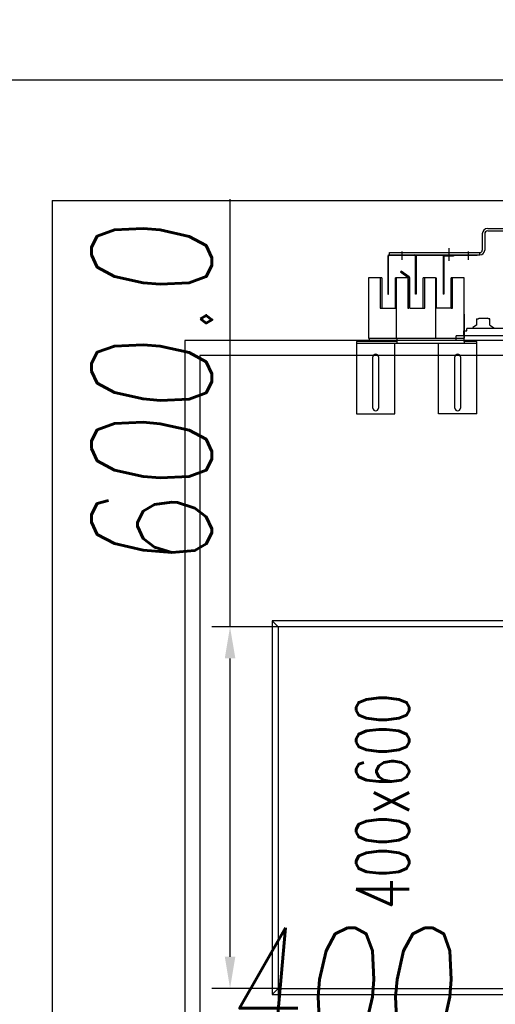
# Model space of a CAD drawing. Header units: millimetres. Extents: x 171 to 266814, y 44 to 350448.
# Tile 48 of 105: x 17703 to 18493, y 22524 to 24158. Entities that reach past the tile are written whole.
import ezdxf
from ezdxf.enums import TextEntityAlignment as Align

# ---------------------------------------------------------------- set-up
doc = ezdxf.new("R2010")
doc.units = ezdxf.units.MM
doc.header["$LTSCALE"] = 100
doc.layers.add('DIM_COMP_AUX', color=7, linetype='Continuous', plot=False)
for name, color, linetype in [('KOTY 50', 7, 'Continuous'), ('NOVÁ TENKÁ', 240, 'Continuous'), ('ŽB', 3, 'Continuous')]:
    doc.layers.add(name, color=color, linetype=linetype)
doc.styles.add('CS-ROMANS', font='romans.shx', dxfattribs={"width": 0.75, "oblique": 5})
doc.styles.add('ROMANS', font='romans.shx', dxfattribs={"width": 0.75, "oblique": 5, "height": 200})
doc.styles.add('Text0.7_romans', font='romans.shx', dxfattribs={"width": 0.7})
doc.dimstyles.new('A_KÓTA_50', dxfattribs={"dimtxt": 110, "dimasz": 2, "dimexe": 100, "dimexo": 1500, "dimgap": 40, "dimtad": 1, "dimrnd": 1, "dimdsep": 46, "dimtxsty": 'CS-ROMANS', "dimblk": 'KOT_CARA20', "dimcen": 45, "dimse1": 1, "dimse2": 1, "dimclrd": 256, "dimclre": 256, "dimclrt": 256, "dimadec": 0, "dimazin": 0, "dimtfac": 1, "dimtix": 1, "dimtmove": 2, "dimatfit": 3, "dimldrblk": 'OBLIQUE', "dimfxl": 100, "dimtolj": 1, "dimarcsym": 0})
doc.dimstyles.new('KONE_mm', dxfattribs={"dimscale": 15, "dimtxt": 3.5, "dimasz": 3.5, "dimexe": 2, "dimexo": 0, "dimgap": 2, "dimtad": 1, "dimdec": 0, "dimrnd": 0.01, "dimzin": 0, "dimdsep": 46, "dimtxsty": 'ROMANS', "dimsah": 1, "dimcen": 0, "dimclrd": 256, "dimclre": 256, "dimclrt": 256, "dimadec": 1, "dimazin": 3, "dimtfac": 1, "dimtdec": 0, "dimtmove": 0, "dimatfit": 3, "dimfxl": 1, "dimtolj": 1, "dimtzin": 0, "dimarcsym": 0})

# ---------------------------------------------------------------- blocks, each defined once
blk = doc.blocks.new('*D19')
at = {"layer": 'Defpoints', "color": 0, "transparency": 16777216}
for p in [(300, 1805.1), (-300, 1725), (300, 1725)]:
    blk.add_point(p, dxfattribs=at)
at = {"layer": 'DIM_COMP_AUX', "lineweight": -2, "transparency": 16777216}
for p, q in [((-300, 1725), (-300, 1835.1)), ((300, 1725), (300, 1835.1)), ((-247.5, 1805.1), (247.5, 1805.1)), ((300, 1805.1), (1009.5, 1805.1))]:
    blk.add_line(p, q, dxfattribs=at)
at = {"layer": 'DIM_COMP_AUX', "transparency": 16777216}
for points in [[(-247.5, 1813.8), (-247.5, 1796.3), (-300, 1805.1)], [(247.5, 1813.8), (247.5, 1796.3), (300, 1805.1)]]:
    blk.add_solid(points, dxfattribs=at)
at = {"layer": 'DIM_COMP_AUX', "transparency": 16777216, "insert": (681, 1935.1), "char_height": 200, "attachment_point": 5, "style": 'ROMANS'}
blk.add_mtext('\\A1;600.0', dxfattribs=at)
blk = doc.blocks.new('*D20')
at = {"layer": 'Defpoints', "color": 0, "transparency": 16777216}
for p in [(-429.8, 1725), (-300, 1725), (-300, 1325)]:
    blk.add_point(p, dxfattribs=at)
at = {"layer": 'DIM_COMP_AUX', "lineweight": -2, "transparency": 16777216}
for p, q in [((-300, 1725), (-459.8, 1725)), ((-429.8, 1377.5), (-429.8, 1672.5)), ((-300, 1325), (-459.8, 1325))]:
    blk.add_line(p, q, dxfattribs=at)
at = {"layer": 'DIM_COMP_AUX', "transparency": 16777216}
for points in [[(-421, 1672.5), (-438.5, 1672.5), (-429.8, 1725)], [(-421, 1377.5), (-438.5, 1377.5), (-429.8, 1325)]]:
    blk.add_solid(points, dxfattribs=at)
at = {"layer": 'DIM_COMP_AUX', "transparency": 16777216, "insert": (-299.8, 1525), "char_height": 200, "attachment_point": 5, "rotation": 270, "style": 'ROMANS'}
blk.add_mtext('\\A1;400.0', dxfattribs=at)
blk = doc.blocks.new('KOT_CARA20')
for p, q in [((0, 20), (0, -20)), ((0, 0), (14.14, 14.14)), ((0, 0), (-14.14, -14.14))]:
    blk.add_line(p, q)
blk = doc.blocks.new('*D195')
at = {"layer": 'Defpoints', "color": 0, "transparency": 16777216}
for p in [(20257.6, 24557.6), (16407.6, 24257.9), (20257.6, 24057.9)]:
    blk.add_point(p, dxfattribs=at)
at = {"layer": 'KOTY 50', "lineweight": -2, "ltscale": 5, "transparency": 16777216}
blk.add_line((16409.6, 24557.6), (20255.6, 24557.6), dxfattribs=at)
at = {"layer": 'KOTY 50', "lineweight": -2, "transparency": 16777216, "xscale": 2, "yscale": 2, "zscale": 2, "rotation": 180}
blk.add_blockref('KOT_CARA20', (16407.6, 24557.6), dxfattribs=at)
at = {"layer": 'KOTY 50', "lineweight": -2, "transparency": 16777216, "xscale": 2, "yscale": 2, "zscale": 2}
blk.add_blockref('KOT_CARA20', (20257.6, 24557.6), dxfattribs=at)
at = {"layer": 'KOTY 50', "transparency": 16777216, "insert": (18332.6, 24652.6), "char_height": 110, "attachment_point": 5, "style": 'CS-ROMANS'}
blk.add_mtext('\\A1;3850', dxfattribs=at)
blk = doc.blocks.new('_OBLIQUE')
at = {"color": 0, "linetype": 'ByBlock', "ltscale": 15}
blk.add_line((-0.5, -0.5), (0.5, 0.5), dxfattribs=at)
blk = doc.blocks.new('10030_Elevator_0')
at = {"layer": 'NOVÁ TENKÁ'}
for p, q in [((775, 1880), (-775, 1880)), ((775, 205), (775, 1880)), ((750, 1855), (-750, 1855)), ((750, 205), (750, 1855)), ((-300, 1725), (-310, 1735)), ((300, 1725), (310, 1735)), ((773.4, 1595.35), (653.4, 1595.35)), ((653.4, 1595.35), (653.4, 1531.35)), ((770.4, 1395.35), (770.4, 1595.35)), ((773.4, 1574.35), (773.4, 1595.35)), ((773.4, 1528.35), (773.4, 1574.35)), ((778.9, 1574.35), (773.4, 1574.35)), ((662.9, 1567.85), (710.35, 1567.85)), ((709.85, 1558.85), (662.9, 1558.85)), ((747.9, 1558.85), (709.85, 1558.85)), ((710.35, 1567.85), (747.9, 1567.85)), ((778.9, 1553.85), (778.9, 1509.35)), ((917, 1540.5), (917, 1390.5)), ((917, 1540.5), (921, 1540.5)), ((921, 1540.5), (921, 1390.5)), ((653.4, 1531.35), (770.4, 1531.35)), ((773.4, 1528.35), (770.4, 1528.35)), ((778.9, 1528.35), (773.4, 1528.35)), ((878.9, 1529.35), (878.9, 1530.35)), ((879.26, 1509.31), (888.46, 1522.45)), ((880.8, 1508.02), (890.1, 1521.3)), ((890.1, 1521.3), (888.46, 1522.45)), ((922.76, 1520.19), (909.02, 1520.19)), ((778.9, 1507.85), (778.9, 1463.35)), ((828.9, 1508.55), (876.69, 1508.55)), ((828.9, 1506.55), (877.27, 1506.55)), ((778.9, 1482.35), (778.9, 1461.85)), ((878.9, 1463.85), (878.9, 1483.35)), ((653.4, 1459.35), (770.4, 1459.35)), ((653.4, 1395.35), (653.4, 1459.35)), ((653.4, 1395.35), (653.4, 1459.35)), ((878.9, 1463.85), (778.9, 1463.85)), ((778.9, 1461.85), (778.9, 1416.35)), ((828.9, 1463.85), (828.9, 1463.02)), ((828.9, 1463.85), (828.9, 1463.02)), ((828.9, 1438.35), (828.9, 1463.02)), ((878.9, 1463.02), (828.9, 1463.02)), ((878.9, 1464.02), (878.9, 1463.02)), ((828.9, 1438.35), (878.9, 1438.35)), ((914, 1451.19), (852, 1451.19)), ((852, 1450.19), (852, 1451.19)), ((914, 1450.19), (852, 1450.19)), ((928.4, 1442.19), (907.14, 1442.19)), ((915, 1434.19), (915, 1449.19)), ((916, 1434.19), (916, 1449.19)), ((662.9, 1431.85), (710.11, 1431.85)), ((710.11, 1422.85), (662.9, 1422.85)), ((710.11, 1431.85), (747.9, 1431.85)), ((747.9, 1422.85), (710.11, 1422.85)), ((775.16, 1430), (783, 1430)), ((783, 1097.5), (783, 1430)), ((916, 1434.19), (915, 1434.19)), ((773.4, 1416.35), (770.4, 1416.35)), ((773.4, 1395.35), (773.4, 1416.35)), ((773.4, 1416.35), (818.4, 1416.35)), ((818.9, 1416.35), (778.9, 1416.35)), ((791, 1417.5), (783, 1417.5)), ((791, 1417.5), (791, 1412)), ((791, 1412), (795, 1412)), ((795, 1096.61), (795, 1412)), ((922.76, 1410.19), (909.02, 1410.19)), ((653.4, 1395.35), (773.4, 1395.35)), ((796.72, 1402.25), (795, 1402.25)), ((800.33, 1396), (796.72, 1402.25)), ((811, 1396), (800.33, 1396)), ((811, 1396), (811, 1393)), ((811, 1393), (811.37, 1393)), ((811.37, 1393), (812, 1391.92)), ((812, 1391.92), (812, 1378.09)), ((917, 1390.5), (921, 1390.5)), ((800.33, 1374), (796.72, 1367.75)), ((800.33, 1374), (811, 1374)), ((811, 1377), (811.37, 1377)), ((811, 1374), (811, 1377)), ((811.37, 1377), (812, 1378.09)), ((952, 1386.5), (925, 1386.5)), ((952, 1382.5), (925, 1382.5)), ((957, 1377.5), (957, 1136)), ((961, 1377.5), (961, 1136)), ((796.72, 1367.75), (795, 1367.75))]:
    blk.add_line(p, q, dxfattribs=at)
for points in [[(-310, 1315), (310, 1315), (310, 1735), (-310, 1735)], [(-300, 1325), (300, 1325), (300, 1725), (-300, 1725)]]:
    blk.add_lwpolyline(points, close=True, dxfattribs=at)
for points in [[(878.9, 1555.85), (878.9, 1575.35), (778.9, 1575.35), (778.9, 1553.85)], [(878.9, 1553.35), (878.9, 1555.85), (828.9, 1555.85), (828.9, 1529.35)], [(878.9, 1553.35), (828.9, 1553.35), (828.9, 1530.35), (878.9, 1530.35)], [(915, 1543.19), (852, 1543.19), (852, 1542.19), (915, 1542.19)], [(917, 1541.19), (917, 1395.19), (916, 1395.19), (916, 1541.19)], [(878.9, 1509.03), (878.9, 1529.35), (778.9, 1529.35), (778.9, 1507.85)], [(878.9, 1509.03), (878.9, 1509.85), (828.9, 1509.85), (828.9, 1508.55)], [(828.9, 1506.55), (828.9, 1484.35), (878.9, 1484.35)], [(828.9, 1506.55), (828.9, 1481.85), (878.9, 1481.85), (878.9, 1484.35)], [(915, 1496.19), (852, 1496.19), (852, 1497.19), (915, 1497.19)], [(818.9, 1416.35), (878.9, 1416.35), (878.9, 1438.35)], [(828.9, 1438.35), (828.9, 1435.85), (878.9, 1435.85), (878.9, 1438.35)], [(828.9, 1438.35), (828.9, 1435.85), (878.9, 1435.85), (878.9, 1438.35)]]:
    blk.add_lwpolyline(points, dxfattribs=at)
for centre, radius, start, end in [((662.9, 1563.35), 4.5, 90, 180), ((662.9, 1563.35), 4.5, 180, 270), ((747.9, 1563.35), 4.5, 0, 90), ((747.9, 1563.35), 4.5, 270, 0), ((915, 1541.19), 2, 0, 90), ((915, 1541.19), 1, 0, 90), ((877.27, 1511.55), 3, 270, 315.01696), ((877.27, 1511.55), 5, 270, 315), ((915, 1498.19), 1, 270, 0), ((915, 1498.19), 2, 270, 300), ((915, 1498.19), 2, 300, 0), ((914, 1449.19), 2, 0, 90), ((914, 1449.19), 1, 0, 90), ((662.9, 1427.35), 4.5, 90, 180), ((662.9, 1427.35), 4.5, 180, 270), ((747.9, 1427.35), 4.5, 0, 90), ((747.9, 1427.35), 4.5, 270, 0), ((925, 1390.5), 8, 180, 270), ((925, 1390.5), 4, 180, 270), ((952, 1377.5), 9, 0, 90), ((952, 1377.5), 5, 0, 90)]:
    blk.add_arc(centre, radius, start, end, dxfattribs=at)
at = {"layer": 'NOVÁ TENKÁ', "style": 'Text0.7_romans', "width": 0.7}
blk.add_text('400x600', height=87.5, dxfattribs=at).set_placement((10.3, 1508.07), align=Align.CENTER)
at = {"layer": 'DIM_COMP_AUX'}
dim = blk.add_linear_dim(base=(300, 1805.08), p1=(-300, 1725), p2=(300, 1725), dimstyle='KONE_mm', override={"dimdec": 1}, dxfattribs=at)
dim.commit()
dim.dimension.update_dxf_attribs({"geometry": '*D19', "text_midpoint": (681.01, 1935.08)})
dim = blk.add_linear_dim(base=(-429.76, 1725), p1=(-300, 1325), p2=(-300, 1725), angle=90, dimstyle='KONE_mm', override={"dimdec": 1}, dxfattribs=at)
dim.commit()
dim.dimension.update_dxf_attribs({"geometry": '*D20', "text_midpoint": (-429.76, 1525), "dimtype": 128})

msp = doc.modelspace()

# ---------------------------------------------------------------- linework, layer by layer
at = {"layer": 'ŽB', "color": 253}
for p, q in [((16407.556, 24057.91), (20257.556, 24057.91)), ((16407.556, 24057.91), (20257.556, 24057.91)), ((17757.556, 23857.91), (17757.556, 19332.91)), ((17757.556, 23857.91), (19857.556, 23857.91)), ((17757.556, 23857.91), (17757.556, 19332.91)), ((17757.556, 23857.91), (19857.556, 23857.91))]:
    msp.add_line(p, q, dxfattribs=at)

# ---------------------------------------------------------------- block references
at = {"color": 253, "rotation": 90}
msp.add_blockref('10030_Elevator_0', (19857.556, 22850.41), dxfattribs=at)

# ---------------------------------------------------------------- dimensions: what is measured, and where the dimension line sits
at = {"layer": 'KOTY 50', "color": 253, "ltscale": 5}
dim = msp.add_linear_dim(base=(20257.556, 24557.583), p1=(16407.556, 24257.91), p2=(20257.556, 24057.91), dimstyle='A_KÓTA_50', dxfattribs=at)
dim.commit()
dim.dimension.update_dxf_attribs({"geometry": '*D195', "text_midpoint": (18332.556, 24652.583)})

doc.saveas('drawing.dxf')
